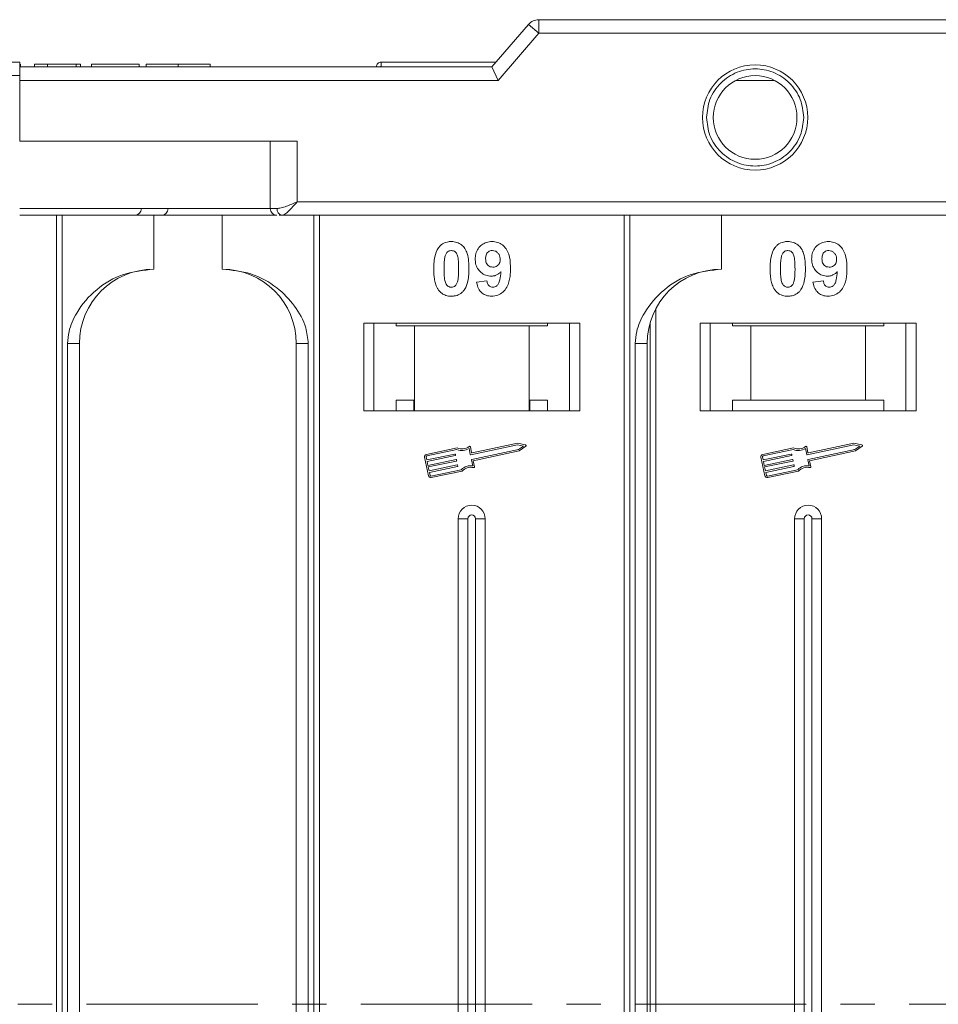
# Model space of a CAD drawing. Header units: millimetres. Extents: x 506 to 1981, y 649 to 1682.
# Tile 24 of 86: x 1280 to 1348, y 955 to 1028. Entities that reach past the tile are written whole.
import ezdxf

# ---------------------------------------------------------------- set-up
doc = ezdxf.new("R2010")
doc.units = ezdxf.units.MM
doc.linetypes.add('CENTERX2', pattern=[20.32, 12.7, -2.54, 2.54, -2.54])

msp = doc.modelspace()

# ---------------------------------------------------------------- linework, layer by layer
at = {"color": 7, "linetype": 'Continuous', "lineweight": 15}
for p, q in [((1317.363, 1027.27), (1314.662, 1024.119)), ((1318.122, 1026.619), (1317.363, 1027.27)), ((1318.122, 1026.619), (1318.122, 1027.619)), ((1370.662, 1027.619), (1318.122, 1027.619)), ((1315.122, 1023.119), (1318.122, 1026.619)), ((1318.122, 1026.619), (1370.662, 1026.619)), ((1279.732, 1024.119), (1279.732, 1024.319)), ((1280.758, 1024.119), (1280.758, 1024.319)), ((1280.758, 1024.319), (1281.72, 1024.319)), ((1281.72, 1024.319), (1281.72, 1024.119)), ((1281.72, 1024.319), (1283.835, 1024.319)), ((1283.835, 1024.319), (1283.835, 1024.119)), ((1283.835, 1024.319), (1284.156, 1024.319)), ((1284.156, 1024.319), (1284.156, 1024.119)), ((1284.989, 1024.319), (1288.515, 1024.319)), ((1284.989, 1024.119), (1284.989, 1024.319)), ((1288.515, 1024.319), (1288.515, 1024.119)), ((1289.027, 1024.319), (1289.027, 1024.119)), ((1291.406, 1024.119), (1291.406, 1024.319)), ((1293.771, 1024.119), (1293.771, 1024.319)), ((1306.441, 1024.469), (1306.441, 1024.469)), ((1279.662, 1023.469), (1264.234, 1023.469)), ((1314.662, 1024.119), (1279.662, 1024.119)), ((1306.091, 1024.119), (1279.662, 1024.119)), ((1279.662, 1023.119), (1279.662, 1023.469)), ((1314.662, 1024.119), (1315.122, 1023.119)), ((1279.662, 1018.619), (1279.662, 1023.119)), ((1279.662, 1023.119), (1315.122, 1023.119)), ((1332.731, 1023.119), (1335.593, 1023.119)), ((1300.225, 1018.619), (1279.662, 1018.619)), ((1298.225, 1018.619), (1298.225, 1013.619)), ((1300.225, 1014.119), (1300.225, 1018.619)), ((1370.662, 1014.119), (1300.225, 1014.119)), ((1298.225, 1013.619), (1279.662, 1013.619)), ((1298.225, 1013.619), (1298.734, 1013.619)), ((1282.38, 1013.119), (1282.38, 954.619)), ((1282.799, 954.619), (1282.799, 1013.119)), ((1289.591, 1009.119), (1289.591, 1013.119)), ((1294.662, 1013.119), (1294.662, 1009.119)), ((1294.662, 1013.119), (1298.72, 1013.119)), ((1298.895, 1013.119), (1299.107, 1013.119)), ((1299.107, 1013.119), (1370.662, 1013.119)), ((1301.455, 1013.119), (1301.455, 954.619)), ((1301.874, 954.619), (1301.874, 1013.119)), ((1324.45, 1013.119), (1324.45, 954.619)), ((1324.869, 954.619), (1324.869, 1013.119)), ((1331.662, 1009.119), (1331.662, 1013.119)), ((1313.521, 1008.163), (1314.29, 1008.247)), ((1338.45, 1008.163), (1339.22, 1008.247)), ((1326.803, 954.619), (1326.803, 1006.196)), ((1321.162, 1005.119), (1305.162, 1005.119)), ((1305.162, 1005.119), (1305.162, 998.619)), ((1305.912, 998.619), (1305.912, 1005.119)), ((1307.548, 1004.919), (1307.548, 1005.119)), ((1307.548, 1004.919), (1308.912, 1004.919)), ((1308.912, 1004.919), (1308.912, 998.619)), ((1317.412, 1004.919), (1308.912, 1004.919)), ((1317.412, 998.619), (1317.412, 1004.919)), ((1317.412, 1004.919), (1318.776, 1004.919)), ((1318.776, 1005.119), (1318.776, 1004.919)), ((1320.412, 1005.119), (1320.412, 998.619)), ((1321.162, 998.619), (1321.162, 1005.119)), ((1326.384, 1005.167), (1326.384, 954.619)), ((1346.091, 1005.119), (1330.091, 1005.119)), ((1330.091, 1005.119), (1330.091, 998.619)), ((1330.841, 998.619), (1330.841, 1005.119)), ((1332.478, 1004.919), (1332.478, 1005.119)), ((1332.478, 1004.919), (1333.841, 1004.919)), ((1333.841, 1004.919), (1333.841, 999.419)), ((1342.341, 1004.919), (1333.841, 1004.919)), ((1342.341, 999.419), (1342.341, 1004.919)), ((1342.341, 1004.919), (1343.705, 1004.919)), ((1343.705, 1005.119), (1343.705, 1004.919)), ((1345.341, 1005.119), (1345.341, 998.619)), ((1346.091, 998.619), (1346.091, 1005.119)), ((1283.206, 1003.619), (1283.206, 954.619)), ((1284.091, 1003.619), (1283.206, 1003.619)), ((1284.091, 954.619), (1284.091, 1003.619)), ((1300.162, 1003.619), (1301.047, 1003.619)), ((1300.162, 1003.619), (1300.162, 954.619)), ((1301.047, 954.619), (1301.047, 1003.619)), ((1325.277, 1003.619), (1325.277, 954.619)), ((1326.162, 1003.619), (1325.277, 1003.619)), ((1326.162, 954.619), (1326.162, 1003.619)), ((1308.866, 999.419), (1307.548, 999.419)), ((1307.548, 999.419), (1307.548, 998.619)), ((1308.866, 998.619), (1308.866, 999.419)), ((1318.776, 999.419), (1317.458, 999.419)), ((1317.458, 999.419), (1317.458, 998.619)), ((1318.776, 998.619), (1318.776, 999.419)), ((1333.841, 999.419), (1332.478, 999.419)), ((1332.478, 999.419), (1332.478, 998.619)), ((1342.341, 999.419), (1333.841, 999.419)), ((1343.705, 999.419), (1342.341, 999.419)), ((1343.705, 998.619), (1343.705, 999.419)), ((1305.162, 998.619), (1321.162, 998.619)), ((1330.091, 998.619), (1346.091, 998.619)), ((1312.08, 995.872), (1309.801, 995.391)), ((1312.068, 995.749), (1309.826, 995.276)), ((1313.054, 995.388), (1312.96, 995.832)), ((1313.145, 995.527), (1313.057, 995.942)), ((1316.55, 996.096), (1313.089, 995.365)), ((1313.162, 995.02), (1316.623, 995.751)), ((1316.55, 996.216), (1313.18, 995.504)), ((1317.151, 996.098), (1316.55, 996.216)), ((1316.993, 996.01), (1316.55, 996.096)), ((1316.623, 995.751), (1316.993, 996.01)), ((1316.671, 995.642), (1317.173, 995.992)), ((1337.009, 995.872), (1334.731, 995.391)), ((1336.998, 995.749), (1334.755, 995.276)), ((1337.984, 995.388), (1337.89, 995.832)), ((1338.074, 995.527), (1337.987, 995.942)), ((1341.48, 996.096), (1338.019, 995.365)), ((1338.091, 995.02), (1341.553, 995.751)), ((1341.479, 996.216), (1338.109, 995.504)), ((1342.08, 996.098), (1341.479, 996.216)), ((1341.922, 996.01), (1341.48, 996.096)), ((1341.553, 995.751), (1341.922, 996.01)), ((1341.6, 995.642), (1342.103, 995.992)), ((1309.665, 995.182), (1309.957, 993.803)), ((1309.78, 995.206), (1309.829, 994.976)), ((1309.829, 994.976), (1311.911, 995.416)), ((1311.936, 995.301), (1309.853, 994.861)), ((1309.914, 994.574), (1311.996, 995.014)), ((1311.946, 995.394), (1311.958, 995.336)), ((1312.031, 994.991), (1312.043, 994.934)), ((1313.272, 994.923), (1316.671, 995.642)), ((1334.595, 995.182), (1334.886, 993.803)), ((1334.71, 995.206), (1334.758, 994.976)), ((1334.758, 994.976), (1336.841, 995.416)), ((1336.865, 995.301), (1334.783, 994.861)), ((1334.843, 994.574), (1336.926, 995.014)), ((1336.876, 995.394), (1336.888, 995.336)), ((1336.961, 994.991), (1336.973, 994.934)), ((1338.202, 994.923), (1341.6, 995.642)), ((1309.853, 994.861), (1309.914, 994.574)), ((1312.021, 994.899), (1309.938, 994.459)), ((1309.938, 994.459), (1309.999, 994.172)), ((1309.999, 994.172), (1312.081, 994.612)), ((1312.106, 994.497), (1310.023, 994.057)), ((1312.116, 994.589), (1312.128, 994.532)), ((1313.233, 994.541), (1313.139, 994.985)), ((1313.366, 994.479), (1313.272, 994.923)), ((1334.783, 994.861), (1334.843, 994.574)), ((1336.95, 994.899), (1334.868, 994.459)), ((1334.868, 994.459), (1334.928, 994.172)), ((1334.928, 994.172), (1337.011, 994.612)), ((1337.035, 994.497), (1334.953, 994.057)), ((1337.046, 994.589), (1337.058, 994.532)), ((1338.163, 994.541), (1338.069, 994.985)), ((1338.296, 994.479), (1338.202, 994.923)), ((1310.023, 994.057), (1310.072, 993.827)), ((1310.141, 993.782), (1312.384, 994.256)), ((1310.166, 993.667), (1312.444, 994.148)), ((1334.953, 994.057), (1335.001, 993.827)), ((1335.071, 993.782), (1337.313, 994.256)), ((1335.095, 993.667), (1337.374, 994.148)), ((1312.162, 990.619), (1312.162, 954.619)), ((1312.162, 990.619), (1312.877, 990.619)), ((1312.877, 990.619), (1312.877, 954.619)), ((1313.447, 954.619), (1313.447, 990.619)), ((1314.162, 990.619), (1313.447, 990.619)), ((1314.162, 954.619), (1314.162, 990.619)), ((1337.091, 990.619), (1337.091, 954.619)), ((1337.091, 990.619), (1337.806, 990.619)), ((1337.806, 990.619), (1337.806, 954.619)), ((1338.376, 954.619), (1338.376, 990.619)), ((1339.091, 990.619), (1338.376, 990.619)), ((1339.091, 954.619), (1339.091, 990.619)), ((1282.38, 954.619), (1282.38, 896.119)), ((1282.799, 896.119), (1282.799, 954.619)), ((1283.206, 954.619), (1283.206, 905.619)), ((1284.091, 905.619), (1284.091, 954.619)), ((1300.162, 954.619), (1300.162, 905.619)), ((1301.047, 905.619), (1301.047, 954.619)), ((1301.455, 954.619), (1301.455, 896.119)), ((1301.874, 896.119), (1301.874, 954.619)), ((1312.162, 954.619), (1312.162, 918.619)), ((1312.877, 954.619), (1312.877, 918.619)), ((1313.447, 918.619), (1313.447, 954.619)), ((1314.162, 918.619), (1314.162, 954.619)), ((1324.45, 954.619), (1324.45, 896.119)), ((1324.869, 896.119), (1324.869, 954.619)), ((1325.277, 954.619), (1325.277, 905.619)), ((1326.162, 905.619), (1326.162, 954.619)), ((1326.384, 954.619), (1326.384, 904.071)), ((1326.803, 903.041), (1326.803, 954.619)), ((1337.091, 954.619), (1337.091, 918.619)), ((1337.806, 954.619), (1337.806, 918.619)), ((1338.376, 918.619), (1338.376, 954.619)), ((1339.091, 918.619), (1339.091, 954.619))]:
    msp.add_line(p, q, dxfattribs=at)
at = {"color": 1, "linetype": 'CENTERX2', "lineweight": 13}
msp.add_line((1805.315, 954.619), (967.232, 954.619), dxfattribs=at)
at = {"color": 7, "linetype": 'Continuous', "lineweight": 15}
for radius in [3.9, 3.1]:
    msp.add_circle((1334.162, 1020.369), radius, dxfattribs=at)
for centre, radius, start, end in [((1318.122, 1026.619), 1, 90, 139.39871), ((1306.441, 1024.119), 0.35, 89.99809, 179.99959), ((1288.18, 1013.619), 0.5, 270, 0), ((1290.163, 1013.619), 0.5, 270, 0), ((1298.725, 1013.619), 0.5, 180, 270), ((1299.181, 1013.563), 0.451, 172.91865, 260.4798), ((1289.591, 1003.619), 5.5, 90, 180), ((1294.662, 1003.619), 5.5, 0, 90), ((1331.662, 1003.619), 5.5, 90, 180), ((1312.433, 996.67), 0.99, 248.37041, 302.16635), ((1312.433, 996.67), 0.873, 246.11204, 307.44471), ((1313, 995.93), 0.0587, 11.9297, 127.44471), ((1317.139, 996.041), 0.0587, 304.95116, 78.90824), ((1337.363, 996.67), 0.99, 248.37041, 302.16635), ((1337.363, 996.67), 0.873, 246.11204, 307.44471), ((1337.929, 995.93), 0.0587, 11.9297, 127.44471), ((1342.069, 996.041), 0.0587, 304.95116, 78.90824), ((1309.838, 995.218), 0.176, 101.9297, 191.9297), ((1309.838, 995.218), 0.0587, 101.9297, 191.9297), ((1311.918, 995.387), 0.0294, 11.9297, 101.9297), ((1311.93, 995.33), 0.0294, 281.9297, 11.9297), ((1312.003, 994.985), 0.0294, 11.9297, 101.9297), ((1313.083, 995.394), 0.0294, 191.9297, 281.9297), ((1313.168, 994.991), 0.0294, 101.9297, 191.9297), ((1313.174, 995.533), 0.0294, 191.9297, 281.9297), ((1334.767, 995.218), 0.176, 101.9297, 191.9297), ((1334.767, 995.218), 0.0587, 101.9297, 191.9297), ((1336.847, 995.387), 0.0294, 11.9297, 101.9297), ((1336.859, 995.33), 0.0294, 281.9297, 11.9297), ((1336.932, 994.985), 0.0294, 11.9297, 101.9297), ((1338.013, 995.394), 0.0294, 191.9297, 281.9297), ((1338.098, 994.991), 0.0294, 101.9297, 191.9297), ((1338.103, 995.533), 0.0294, 191.9297, 281.9297), ((1312.015, 994.928), 0.0294, 281.9297, 11.9297), ((1312.087, 994.583), 0.0294, 11.9297, 101.9297), ((1312.1, 994.526), 0.0294, 281.9297, 11.9297), ((1313.09, 993.561), 0.99, 81.69305, 135.48899), ((1313.09, 993.561), 0.873, 76.41469, 137.74736), ((1313.309, 994.467), 0.0587, 256.41469, 11.9297), ((1336.944, 994.928), 0.0294, 281.9297, 11.9297), ((1337.017, 994.583), 0.0294, 11.9297, 101.9297), ((1337.029, 994.526), 0.0294, 281.9297, 11.9297), ((1338.02, 993.561), 0.99, 81.69305, 135.48899), ((1338.02, 993.561), 0.873, 76.41469, 137.74736), ((1338.238, 994.467), 0.0587, 256.41469, 11.9297), ((1310.129, 993.839), 0.176, 191.9297, 281.9297), ((1310.129, 993.839), 0.0587, 191.9297, 281.9297), ((1335.059, 993.839), 0.176, 191.9297, 281.9297), ((1335.059, 993.839), 0.0587, 191.9297, 281.9297), ((1313.162, 990.619), 1, 0, 180), ((1338.091, 990.619), 1, 0, 180), ((1313.162, 990.619), 0.285, 0, 180), ((1338.091, 990.619), 0.285, 0, 180)]:
    msp.add_arc(centre, radius, start, end, dxfattribs=at)
for points, knots in [([(1279.662, 1024.469), (1278.341, 1024.469), (1275.657, 1024.469), (1271.635, 1024.469), (1267.957, 1024.469), (1264.686, 1024.469), (1261.827, 1024.469), (1259.133, 1024.469), (1255.812, 1024.469), (1252.987, 1024.469), (1250.755, 1024.469), (1249.264, 1024.469), (1248.083, 1024.469), (1247.303, 1024.469), (1247.209, 1024.469), (1247.162, 1024.469)], [0, 0, 0, 0, 0.077646, 0.157699, 0.239994, 0.304338, 0.368672, 0.434385, 0.500088, 0.631328, 0.695673, 0.760006, 0.84231, 0.922361, 1, 1, 1, 1]), ([(1279.662, 1023.469), (1279.662, 1023.581), (1279.662, 1023.806), (1279.662, 1024.106), (1279.662, 1024.332), (1279.662, 1024.452), (1279.662, 1024.464), (1279.662, 1024.469)], [0, 0, 0, 0, 0.214694, 0.429388, 0.644082, 0.858775, 1, 1, 1, 1]), ([(1291.406, 1024.319), (1291.273, 1024.319), (1290.869, 1024.319), (1290.209, 1024.319), (1289.587, 1024.319), (1289.162, 1024.319), (1289.037, 1024.319), (1289.029, 1024.319), (1289.027, 1024.319)], [0, 0, 0, 0, 0.102171, 0.30922, 0.51365, 0.692275, 0.932413, 1, 1, 1, 1]), ([(1293.771, 1024.319), (1293.767, 1024.319), (1293.757, 1024.319), (1293.615, 1024.319), (1293.224, 1024.319), (1292.65, 1024.319), (1292.01, 1024.319), (1291.589, 1024.319), (1291.406, 1024.319)], [0, 0, 0, 0, 0.101888, 0.307343, 0.492963, 0.678647, 0.860791, 1, 1, 1, 1]), ([(1306.441, 1024.469), (1306.442, 1024.462), (1306.442, 1024.449), (1306.441, 1024.344), (1306.441, 1024.232), (1306.435, 1024.137), (1306.433, 1024.119)], [0, 0, 0, 0, 0.316913, 0.576202, 0.920428, 1, 1, 1, 1]), ([(1314.962, 1024.469), (1314.759, 1024.469), (1313.275, 1024.469), (1310.412, 1024.469), (1307.752, 1024.469), (1306.441, 1024.469)], [0, 0, 0, 0, 0.074565, 0.54425, 1, 1, 1, 1]), ([(1330.562, 1020.369), (1330.61, 1020.822), (1330.685, 1021.521), (1331.133, 1022.36), (1331.598, 1022.932), (1332.171, 1023.4), (1333.01, 1023.834), (1334.162, 1024.056), (1335.314, 1023.834), (1336.153, 1023.4), (1336.725, 1022.932), (1337.191, 1022.36), (1337.639, 1021.521), (1337.714, 1020.822), (1337.762, 1020.369)], [0, 0, 0, 0, 0.119721, 0.184837, 0.25, 0.315115, 0.380279, 0.5, 0.619721, 0.684837, 0.75, 0.815115, 0.880279, 1, 1, 1, 1]), ([(1337.762, 1020.369), (1337.714, 1019.916), (1337.639, 1019.217), (1337.191, 1018.378), (1336.726, 1017.806), (1336.153, 1017.338), (1335.314, 1016.904), (1334.162, 1016.682), (1333.01, 1016.904), (1332.171, 1017.338), (1331.599, 1017.806), (1331.133, 1018.378), (1330.685, 1019.217), (1330.61, 1019.916), (1330.562, 1020.369)], [0, 0, 0, 0, 0.119721, 0.184837, 0.25, 0.315115, 0.380279, 0.5, 0.619721, 0.684837, 0.75, 0.815115, 0.880279, 1, 1, 1, 1]), ([(1300.225, 1014.119), (1299.955, 1014.003), (1299.537, 1013.822), (1299.038, 1013.651), (1298.829, 1013.629), (1298.734, 1013.619)], [0, 0, 0, 0, 0.498413, 0.772937, 1, 1, 1, 1]), ([(1300.225, 1014.119), (1300.119, 1013.996), (1299.907, 1013.751), (1299.598, 1013.422), (1299.319, 1013.172), (1299.175, 1013.136), (1299.107, 1013.119)], [0, 0, 0, 0, 0.251519, 0.501784, 0.765632, 1, 1, 1, 1]), ([(1279.662, 1013.119), (1281.003, 1013.119), (1283.728, 1013.119), (1287.811, 1013.119), (1291.55, 1013.119), (1294.859, 1013.119), (1297.108, 1013.119), (1298.272, 1013.119), (1298.545, 1013.119)], [0, 0, 0, 0, 0.199904, 0.406008, 0.617917, 0.783559, 0.949228, 1, 1, 1, 1]), ([(1310.737, 1010.764), (1310.782, 1010.814), (1310.872, 1010.916), (1311.041, 1011.032), (1311.229, 1011.115), (1311.399, 1011.153), (1311.54, 1011.168), (1311.613, 1011.169), (1311.649, 1011.17)], [0, 0, 0, 0, 0.193776, 0.3936, 0.587864, 0.788908, 0.894169, 1, 1, 1, 1]), ([(1311.649, 1011.17), (1311.784, 1011.16), (1312.056, 1011.14), (1312.409, 1010.941), (1312.68, 1010.648), (1312.932, 1010.047), (1312.946, 1009.524), (1312.957, 1009.138)], [0, 0, 0, 0, 0.147566, 0.296688, 0.431278, 0.580404, 1, 1, 1, 1]), ([(1313.418, 1009.866), (1313.426, 1010), (1313.442, 1010.271), (1313.609, 1010.65), (1313.889, 1010.946), (1314.259, 1011.14), (1314.534, 1011.16), (1314.676, 1011.17)], [0, 0, 0, 0, 0.197927, 0.397728, 0.597413, 0.790584, 1, 1, 1, 1]), ([(1314.676, 1011.17), (1314.812, 1011.16), (1315.083, 1011.138), (1315.444, 1010.936), (1315.735, 1010.631), (1315.975, 1010.096), (1316.03, 1009.587), (1316.033, 1009.232), (1316.034, 1009.173)], [0, 0, 0, 0, 0.148288, 0.297745, 0.443713, 0.607791, 0.934708, 1, 1, 1, 1]), ([(1335.667, 1010.764), (1335.711, 1010.814), (1335.801, 1010.916), (1335.97, 1011.032), (1336.159, 1011.115), (1336.328, 1011.153), (1336.469, 1011.168), (1336.542, 1011.169), (1336.579, 1011.17)], [0, 0, 0, 0, 0.193776, 0.3936, 0.587864, 0.788908, 0.894169, 1, 1, 1, 1]), ([(1336.579, 1011.17), (1336.714, 1011.16), (1336.986, 1011.14), (1337.338, 1010.941), (1337.61, 1010.648), (1337.861, 1010.047), (1337.876, 1009.524), (1337.886, 1009.138)], [0, 0, 0, 0, 0.147566, 0.296688, 0.431278, 0.580404, 1, 1, 1, 1]), ([(1338.348, 1009.866), (1338.356, 1010), (1338.371, 1010.271), (1338.538, 1010.65), (1338.818, 1010.946), (1339.189, 1011.14), (1339.463, 1011.16), (1339.606, 1011.17)], [0, 0, 0, 0, 0.197927, 0.397728, 0.597413, 0.790584, 1, 1, 1, 1]), ([(1339.606, 1011.17), (1339.741, 1011.16), (1340.013, 1011.138), (1340.373, 1010.936), (1340.665, 1010.631), (1340.905, 1010.096), (1340.959, 1009.587), (1340.963, 1009.232), (1340.963, 1009.173)], [0, 0, 0, 0, 0.148288, 0.297745, 0.443713, 0.607791, 0.934708, 1, 1, 1, 1]), ([(1310.341, 1009.146), (1310.344, 1009.28), (1310.349, 1009.583), (1310.421, 1010.112), (1310.561, 1010.534), (1310.72, 1010.741), (1310.737, 1010.764)], [0, 0, 0, 0, 0.2367308, 0.5375555, 0.9496679, 1, 1, 1, 1]), ([(1311.196, 1010.111), (1311.22, 1010.18), (1311.258, 1010.292), (1311.366, 1010.418), (1311.49, 1010.484), (1311.589, 1010.501), (1311.643, 1010.503), (1311.649, 1010.504)], [0, 0, 0, 0, 0.334804, 0.542561, 0.750382, 0.970721, 1, 1, 1, 1]), ([(1311.649, 1010.504), (1311.706, 1010.498), (1311.808, 1010.488), (1311.94, 1010.412), (1312.053, 1010.264), (1312.149, 1009.989), (1312.183, 1009.597), (1312.186, 1009.297), (1312.188, 1009.146)], [0, 0, 0, 0, 0.104614, 0.188814, 0.273512, 0.444127, 0.719481, 1, 1, 1, 1]), ([(1314.188, 1009.905), (1314.192, 1009.992), (1314.198, 1010.13), (1314.273, 1010.309), (1314.382, 1010.416), (1314.525, 1010.49), (1314.632, 1010.499), (1314.692, 1010.504)], [0, 0, 0, 0, 0.29132, 0.465539, 0.641632, 0.798664, 1, 1, 1, 1]), ([(1314.692, 1010.504), (1314.759, 1010.496), (1314.896, 1010.482), (1315.07, 1010.365), (1315.199, 1010.207), (1315.256, 1010.024), (1315.262, 1009.904), (1315.265, 1009.848)], [0, 0, 0, 0, 0.207955, 0.420406, 0.62732, 0.827707, 1, 1, 1, 1]), ([(1335.271, 1009.146), (1335.273, 1009.28), (1335.278, 1009.583), (1335.35, 1010.112), (1335.491, 1010.534), (1335.649, 1010.741), (1335.667, 1010.764)], [0, 0, 0, 0, 0.236731, 0.537555, 0.949668, 1, 1, 1, 1]), ([(1336.126, 1010.111), (1336.149, 1010.18), (1336.188, 1010.292), (1336.296, 1010.418), (1336.419, 1010.484), (1336.518, 1010.501), (1336.572, 1010.503), (1336.579, 1010.504)], [0, 0, 0, 0, 0.334804, 0.542561, 0.750382, 0.970721, 1, 1, 1, 1]), ([(1336.579, 1010.504), (1336.635, 1010.498), (1336.738, 1010.488), (1336.869, 1010.412), (1336.982, 1010.264), (1337.078, 1009.989), (1337.112, 1009.597), (1337.115, 1009.297), (1337.117, 1009.146)], [0, 0, 0, 0, 0.104614, 0.188814, 0.273512, 0.444127, 0.719481, 1, 1, 1, 1]), ([(1339.117, 1009.905), (1339.121, 1009.992), (1339.128, 1010.13), (1339.202, 1010.309), (1339.311, 1010.416), (1339.455, 1010.49), (1339.561, 1010.499), (1339.621, 1010.504)], [0, 0, 0, 0, 0.29132, 0.465539, 0.641632, 0.798664, 1, 1, 1, 1]), ([(1339.621, 1010.504), (1339.689, 1010.496), (1339.826, 1010.482), (1340, 1010.365), (1340.128, 1010.207), (1340.186, 1010.024), (1340.191, 1009.904), (1340.194, 1009.848)], [0, 0, 0, 0, 0.207955, 0.420406, 0.62732, 0.827707, 1, 1, 1, 1]), ([(1311.111, 1009.146), (1311.111, 1009.213), (1311.112, 1009.346), (1311.118, 1009.527), (1311.128, 1009.688), (1311.142, 1009.83), (1311.161, 1009.972), (1311.184, 1010.064), (1311.196, 1010.111)], [0, 0, 0, 0, 0.2059417, 0.4119594, 0.558149, 0.7045024, 0.8518015, 1, 1, 1, 1]), ([(1314.6, 1008.606), (1314.465, 1008.618), (1314.192, 1008.643), (1313.842, 1008.86), (1313.574, 1009.165), (1313.436, 1009.52), (1313.424, 1009.761), (1313.418, 1009.866)], [0, 0, 0, 0, 0.210189, 0.421773, 0.623603, 0.837034, 1, 1, 1, 1]), ([(1314.73, 1009.273), (1314.662, 1009.279), (1314.537, 1009.29), (1314.373, 1009.383), (1314.262, 1009.515), (1314.197, 1009.695), (1314.191, 1009.827), (1314.188, 1009.905)], [0, 0, 0, 0, 0.213937, 0.398075, 0.583091, 0.751666, 1, 1, 1, 1]), ([(1315.265, 1009.848), (1315.26, 1009.769), (1315.252, 1009.636), (1315.166, 1009.467), (1315.046, 1009.357), (1314.896, 1009.284), (1314.785, 1009.276), (1314.73, 1009.273)], [0, 0, 0, 0, 0.2673945, 0.4472142, 0.6271221, 0.8130653, 1, 1, 1, 1]), ([(1336.04, 1009.146), (1336.041, 1009.213), (1336.042, 1009.346), (1336.047, 1009.527), (1336.058, 1009.688), (1336.072, 1009.83), (1336.09, 1009.972), (1336.114, 1010.064), (1336.126, 1010.111)], [0, 0, 0, 0, 0.205942, 0.411959, 0.558149, 0.704502, 0.851801, 1, 1, 1, 1]), ([(1339.53, 1008.606), (1339.394, 1008.618), (1339.122, 1008.643), (1338.771, 1008.86), (1338.504, 1009.165), (1338.365, 1009.52), (1338.353, 1009.761), (1338.348, 1009.866)], [0, 0, 0, 0, 0.210189, 0.421773, 0.623603, 0.837034, 1, 1, 1, 1]), ([(1339.66, 1009.273), (1339.592, 1009.279), (1339.466, 1009.29), (1339.303, 1009.383), (1339.191, 1009.515), (1339.126, 1009.695), (1339.121, 1009.827), (1339.117, 1009.905)], [0, 0, 0, 0, 0.213937, 0.398075, 0.583091, 0.751666, 1, 1, 1, 1]), ([(1340.194, 1009.848), (1340.189, 1009.769), (1340.182, 1009.636), (1340.095, 1009.467), (1339.975, 1009.357), (1339.825, 1009.284), (1339.715, 1009.276), (1339.66, 1009.273)], [0, 0, 0, 0, 0.2673945, 0.4472142, 0.6271221, 0.8130653, 1, 1, 1, 1]), ([(1289.591, 1009.119), (1288.831, 1009.043), (1287.311, 1008.89), (1285.29, 1007.7), (1283.958, 1006.149), (1283.297, 1004.705), (1283.231, 1003.913), (1283.206, 1003.619)], [0, 0, 0, 0, 0.249096, 0.498243, 0.745205, 0.90541, 1, 1, 1, 1]), ([(1301.047, 1003.619), (1301.004, 1004.01), (1300.892, 1005.008), (1300.069, 1006.462), (1298.699, 1007.875), (1296.834, 1008.912), (1295.383, 1009.05), (1294.662, 1009.119)], [0, 0, 0, 0, 0.125713, 0.321276, 0.524466, 0.763484, 1, 1, 1, 1]), ([(1310.734, 1007.53), (1310.695, 1007.584), (1310.615, 1007.694), (1310.507, 1007.931), (1310.417, 1008.238), (1310.367, 1008.575), (1310.345, 1008.88), (1310.343, 1009.057), (1310.341, 1009.146)], [0, 0, 0, 0, 0.118441, 0.239346, 0.459593, 0.684925, 0.84224, 1, 1, 1, 1]), ([(1311.649, 1007.786), (1311.581, 1007.794), (1311.471, 1007.807), (1311.343, 1007.895), (1311.238, 1008.048), (1311.145, 1008.322), (1311.117, 1008.712), (1311.113, 1009.001), (1311.111, 1009.146)], [0, 0, 0, 0, 0.12537, 0.20229, 0.279179, 0.464758, 0.730582, 1, 1, 1, 1]), ([(1312.188, 1009.146), (1312.187, 1009.08), (1312.186, 1008.946), (1312.18, 1008.765), (1312.17, 1008.604), (1312.156, 1008.461), (1312.138, 1008.318), (1312.114, 1008.225), (1312.102, 1008.178)], [0, 0, 0, 0, 0.20527, 0.410616, 0.55715, 0.703844, 0.851471, 1, 1, 1, 1]), ([(1312.957, 1009.138), (1312.955, 1009.005), (1312.949, 1008.702), (1312.879, 1008.183), (1312.74, 1007.763), (1312.584, 1007.555), (1312.561, 1007.525)], [0, 0, 0, 0, 0.237281, 0.538591, 0.932677, 1, 1, 1, 1]), ([(1315.323, 1008.941), (1315.277, 1008.892), (1315.183, 1008.793), (1315.036, 1008.705), (1314.909, 1008.653), (1314.81, 1008.625), (1314.707, 1008.61), (1314.636, 1008.607), (1314.6, 1008.606)], [0, 0, 0, 0, 0.243491, 0.496266, 0.61821, 0.741704, 0.870158, 1, 1, 1, 1]), ([(1316.034, 1009.173), (1316.031, 1009.039), (1316.022, 1008.638), (1315.932, 1008.082), (1315.653, 1007.574), (1315.307, 1007.271), (1314.937, 1007.133), (1314.703, 1007.123), (1314.619, 1007.119)], [0, 0, 0, 0, 0.142337, 0.429127, 0.589943, 0.751205, 0.909895, 1, 1, 1, 1]), ([(1314.717, 1007.786), (1314.771, 1007.791), (1314.879, 1007.802), (1315.031, 1007.901), (1315.172, 1008.071), (1315.282, 1008.433), (1315.306, 1008.734), (1315.323, 1008.941)], [0, 0, 0, 0, 0.112015, 0.224355, 0.367768, 0.565827, 1, 1, 1, 1]), ([(1331.662, 1009.119), (1330.902, 1009.043), (1329.382, 1008.89), (1327.36, 1007.7), (1326.028, 1006.149), (1325.368, 1004.705), (1325.301, 1003.913), (1325.277, 1003.619)], [0, 0, 0, 0, 0.249096, 0.498243, 0.745205, 0.90541, 1, 1, 1, 1]), ([(1335.664, 1007.53), (1335.624, 1007.584), (1335.545, 1007.694), (1335.437, 1007.931), (1335.346, 1008.238), (1335.297, 1008.575), (1335.274, 1008.88), (1335.272, 1009.057), (1335.271, 1009.146)], [0, 0, 0, 0, 0.1184406, 0.2393457, 0.4595932, 0.6849248, 0.8422399, 1, 1, 1, 1]), ([(1336.579, 1007.786), (1336.51, 1007.794), (1336.4, 1007.807), (1336.272, 1007.895), (1336.167, 1008.048), (1336.075, 1008.322), (1336.046, 1008.712), (1336.042, 1009.001), (1336.04, 1009.146)], [0, 0, 0, 0, 0.12537, 0.20229, 0.279179, 0.464758, 0.730582, 1, 1, 1, 1]), ([(1337.117, 1009.146), (1337.117, 1009.08), (1337.116, 1008.946), (1337.11, 1008.765), (1337.1, 1008.604), (1337.086, 1008.461), (1337.067, 1008.318), (1337.043, 1008.225), (1337.031, 1008.178)], [0, 0, 0, 0, 0.20527, 0.410616, 0.55715, 0.703844, 0.851471, 1, 1, 1, 1]), ([(1337.886, 1009.138), (1337.884, 1009.005), (1337.879, 1008.702), (1337.808, 1008.183), (1337.67, 1007.763), (1337.513, 1007.555), (1337.49, 1007.525)], [0, 0, 0, 0, 0.237281, 0.538591, 0.932677, 1, 1, 1, 1]), ([(1340.252, 1008.941), (1340.206, 1008.892), (1340.112, 1008.793), (1339.965, 1008.705), (1339.839, 1008.653), (1339.74, 1008.625), (1339.636, 1008.61), (1339.565, 1008.607), (1339.53, 1008.606)], [0, 0, 0, 0, 0.243491, 0.496266, 0.61821, 0.741704, 0.870158, 1, 1, 1, 1]), ([(1340.963, 1009.173), (1340.96, 1009.039), (1340.952, 1008.638), (1340.861, 1008.082), (1340.583, 1007.574), (1340.236, 1007.271), (1339.866, 1007.133), (1339.633, 1007.123), (1339.548, 1007.119)], [0, 0, 0, 0, 0.142337, 0.429127, 0.589943, 0.751205, 0.909895, 1, 1, 1, 1]), ([(1339.647, 1007.786), (1339.701, 1007.791), (1339.809, 1007.802), (1339.961, 1007.901), (1340.102, 1008.071), (1340.211, 1008.433), (1340.236, 1008.734), (1340.252, 1008.941)], [0, 0, 0, 0, 0.112015, 0.224355, 0.367768, 0.565827, 1, 1, 1, 1]), ([(1312.102, 1008.178), (1312.078, 1008.109), (1312.04, 1007.998), (1311.933, 1007.872), (1311.811, 1007.806), (1311.712, 1007.788), (1311.658, 1007.786), (1311.649, 1007.786)], [0, 0, 0, 0, 0.333678, 0.540413, 0.747264, 0.961209, 1, 1, 1, 1]), ([(1314.619, 1007.119), (1314.483, 1007.13), (1314.237, 1007.15), (1313.923, 1007.332), (1313.681, 1007.612), (1313.567, 1007.91), (1313.531, 1008.109), (1313.521, 1008.163)], [0, 0, 0, 0, 0.2427882, 0.4388655, 0.6348012, 0.9009361, 1, 1, 1, 1]), ([(1314.29, 1008.247), (1314.304, 1008.167), (1314.324, 1008.044), (1314.414, 1007.9), (1314.519, 1007.823), (1314.626, 1007.79), (1314.692, 1007.787), (1314.717, 1007.786)], [0, 0, 0, 0, 0.3447142, 0.5290593, 0.7142089, 0.8921959, 1, 1, 1, 1]), ([(1337.031, 1008.178), (1337.008, 1008.109), (1336.97, 1007.998), (1336.862, 1007.872), (1336.741, 1007.806), (1336.642, 1007.788), (1336.587, 1007.786), (1336.579, 1007.786)], [0, 0, 0, 0, 0.333678, 0.540413, 0.747264, 0.961209, 1, 1, 1, 1]), ([(1339.548, 1007.119), (1339.412, 1007.13), (1339.167, 1007.15), (1338.853, 1007.332), (1338.61, 1007.612), (1338.496, 1007.91), (1338.46, 1008.109), (1338.45, 1008.163)], [0, 0, 0, 0, 0.2427882, 0.4388655, 0.6348012, 0.9009361, 1, 1, 1, 1]), ([(1339.22, 1008.247), (1339.233, 1008.167), (1339.254, 1008.044), (1339.344, 1007.9), (1339.448, 1007.823), (1339.555, 1007.79), (1339.622, 1007.787), (1339.647, 1007.786)], [0, 0, 0, 0, 0.3447142, 0.5290593, 0.7142089, 0.8921959, 1, 1, 1, 1]), ([(1311.649, 1007.119), (1311.582, 1007.121), (1311.448, 1007.126), (1311.25, 1007.17), (1311.059, 1007.247), (1310.914, 1007.346), (1310.807, 1007.444), (1310.759, 1007.501), (1310.734, 1007.53)], [0, 0, 0, 0, 0.192635, 0.388697, 0.582015, 0.783044, 0.890959, 1, 1, 1, 1]), ([(1312.561, 1007.525), (1312.517, 1007.475), (1312.426, 1007.373), (1312.258, 1007.257), (1312.069, 1007.175), (1311.9, 1007.136), (1311.758, 1007.121), (1311.686, 1007.12), (1311.649, 1007.119)], [0, 0, 0, 0, 0.193769, 0.393564, 0.587886, 0.789131, 0.894283, 1, 1, 1, 1]), ([(1336.579, 1007.119), (1336.512, 1007.121), (1336.377, 1007.126), (1336.179, 1007.17), (1335.989, 1007.247), (1335.844, 1007.346), (1335.737, 1007.444), (1335.688, 1007.501), (1335.664, 1007.53)], [0, 0, 0, 0, 0.192635, 0.388697, 0.582015, 0.783044, 0.890959, 1, 1, 1, 1]), ([(1337.49, 1007.525), (1337.446, 1007.475), (1337.356, 1007.373), (1337.187, 1007.257), (1336.998, 1007.175), (1336.829, 1007.136), (1336.688, 1007.121), (1336.615, 1007.12), (1336.579, 1007.119)], [0, 0, 0, 0, 0.193769, 0.393564, 0.587886, 0.789131, 0.894283, 1, 1, 1, 1])]:
    msp.add_open_spline(points, degree=3, knots=knots, dxfattribs=at)

doc.saveas('drawing.dxf')
